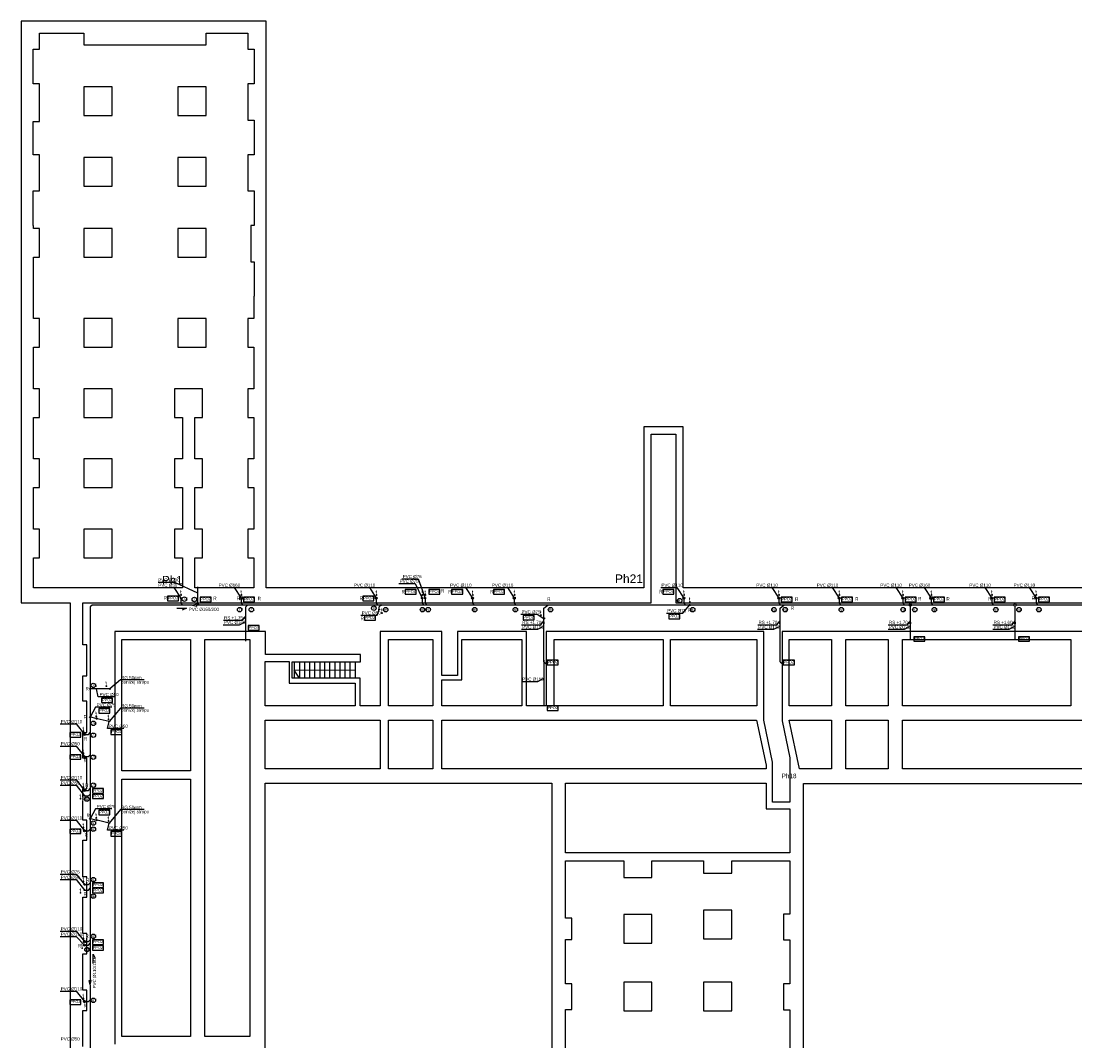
# Model space of a CAD drawing. Extents: x 480599 to 802090, y -87928 to 319597.
# Tile 47 of 50: x 598269 to 655574, y 263260 to 318691. Entities that reach past the tile are written whole.
import ezdxf

# ---------------------------------------------------------------- set-up
doc = ezdxf.new("R2010")
doc.units = 0
doc.header["$MEASUREMENT"] = 0
doc.layers.get('0').update_dxf_attribs({"color": 252, "linetype": 'CONTINUOUS'})
for name, color, linetype in [('#_inne_legenda', 21, 'CONTINUOUS'), ('#_kan_KS_opis', 21, 'CONTINUOUS'), ('#_kan_KS_pion', 56, 'CONTINUOUS'), ('#_kan_KS_pod stropem', 40, 'Kanalizacja sanit. podstr.'), ('#_kan_KS_symbole', 1, 'CONTINUOUS')]:
    doc.layers.add(name, color=color, linetype=linetype)
doc.layers.add('#_kan_piony_oznaczenia', color=3, linetype='CONTINUOUS', lineweight=0)
doc.styles.add('ARIAL', font='arial.ttf')
doc.styles.add('JTJ', font='arial.ttf', dxfattribs={"height": 100})
doc.styles.add('rys kanały(2007)$0$Arial$001', font='arial.ttf', dxfattribs={"height": 1.544418})
doc.styles.get("Standard").update_dxf_attribs({"font": 'arial.ttf'})
doc.linetypes.add('Kanalizacja sanit. podstr.', pattern='A,0.5,-0.2,["KS",ARIAL,S=0.1,R=0,X=-0.125,Y=-0.05],-0.2', length=0.9)

# ---------------------------------------------------------------- blocks, each defined once
blk = doc.blocks.new('rys kanały(2007)')
at = {"color": 250, "linetype": 'Continuous', "lineweight": 25}
for points in [[(3309.28, 1439.43), (3171.4, 1439.43), (3171.4, 1483.16), (3160.69, 1483.16), (3160.69, 1439.43), (3058, 1439.43), (3058, 1593.45), (2991.35, 1593.45), (2991.35, 1435.36), (3004.68, 1435.36), (3004.68, 1251.73)], [(3008.18, 1314.75), (3008.18, 1324.61), (3009.21, 1324.61), (3009.21, 1330.13), (3008.18, 1330.13), (3008.18, 1339.99), (3009.21, 1339.99), (3009.21, 1345.48), (3008.18, 1345.48), (3008.18, 1355.4), (3009.21, 1355.4), (3009.21, 1360.9), (3008.18, 1360.9), (3008.18, 1370.82), (3009.21, 1370.82), (3009.21, 1376.31), (3008.18, 1376.31), (3008.18, 1384.78), (3009.21, 1384.78), (3009.21, 1393.18), (3008.18, 1393.18), (3008.18, 1400.16), (3009.21, 1400.16), (3009.21, 1408.6), (3008.18, 1408.6), (3008.18, 1415.54), (3009.21, 1415.54), (3009.21, 1423.98), (3008.18, 1423.98), (3008.18, 1435.36), (3162.67, 1435.36), (3162.67, 1481.18), (3169.35, 1481.18), (3169.35, 1435.36), (3311.73, 1435.36)], [(3284.61, 1427.59), (3198.27, 1427.59), (3198.27, 1403.3), (3200.38, 1393.22), (3200.38, 1381.14), (3195.69, 1381.14), (3195.69, 1392.02), (3193.27, 1403.47), (3193.27, 1427.59), (3134.12, 1427.59), (3134.12, 1407.34), (3128.76, 1407.34), (3128.76, 1427.59), (3109.97, 1427.59), (3109.97, 1415.64), (3105.77, 1415.64), (3105.77, 1427.59), (3088.97, 1427.59), (3088.97, 1407.34), (3083.51, 1407.34), (3083.51, 1414.88), (3065.08, 1414.88), (3065.08, 1419.35), (3083.64, 1419.35), (3083.64, 1421.33), (3057.77, 1421.33), (3057.77, 1427.59), (3016.88, 1427.59), (3016.88, 1315.44)], [(3067.02, 1419.37), (3067.02, 1414.88), (3065.58, 1417.08), (3082.14, 1417.12)], [(3065.63, 1419.37), (3065.63, 1414.88), (3065.63, 1414.88)], [(3068.37, 1419.37), (3068.37, 1414.88), (3068.37, 1414.88)], [(3069.78, 1419.37), (3069.78, 1414.88), (3069.78, 1414.88)], [(3071.14, 1419.37), (3071.14, 1414.88), (3071.14, 1414.88)], [(3072.53, 1419.37), (3072.53, 1414.88), (3072.53, 1414.88)], [(3073.88, 1419.37), (3073.88, 1414.88), (3073.88, 1414.88)], [(3075.24, 1419.37), (3075.24, 1414.88), (3075.24, 1414.88)], [(3076.64, 1419.37), (3076.64, 1414.88), (3076.64, 1414.88)], [(3077.98, 1419.37), (3077.98, 1414.88), (3077.98, 1414.88)], [(3079.39, 1419.37), (3079.39, 1414.88), (3079.39, 1414.88)], [(3080.75, 1419.37), (3080.75, 1414.88), (3080.75, 1414.88)], [(3082.14, 1419.37), (3082.14, 1414.88), (3082.14, 1414.88)], [(3278.98, 1089.43), (3244.64, 1078.65), (3204.12, 1066.97), (3204.12, 1386.3), (3283.02, 1386.3)], [(3139.35, 1312.85), (3139.35, 1324.84), (3141.12, 1324.84), (3141.12, 1331.82), (3139.35, 1331.82), (3139.35, 1343.84), (3141.12, 1343.84), (3141.12, 1349.65), (3139.35, 1349.65), (3139.35, 1365.2), (3155.23, 1365.2), (3155.23, 1360.75), (3162.87, 1360.75), (3162.87, 1365.2), (3176.93, 1365.2), (3176.93, 1361.92), (3184.59, 1361.92), (3184.59, 1365.2), (3200.38, 1365.2), (3200.38, 1350.79), (3198.65, 1350.79), (3198.65, 1343.81), (3200.38, 1343.81), (3200.38, 1331.78), (3198.65, 1331.78), (3198.65, 1324.79), (3200.38, 1324.79), (3200.38, 1312.81)]]:
    blk.add_lwpolyline(points, dxfattribs=at)
for points in [[(3038.57, 1455.41), (3038.57, 1466.7), (3040.69, 1466.7), (3040.69, 1474.49), (3038.57, 1474.49), (3038.57, 1485.76), (3040.69, 1485.76), (3040.69, 1493.55), (3033.03, 1493.55), (3033.03, 1485.76), (3035.23, 1485.76), (3035.23, 1474.49), (3033.03, 1474.49), (3033.03, 1466.7), (3035.23, 1466.7), (3035.23, 1455.41), (3033.03, 1455.41), (3033.03, 1447.62), (3035.23, 1447.62), (3035.23, 1439.45), (2994.69, 1439.45), (2994.69, 1447.62), (2996.34, 1447.62), (2996.34, 1455.41), (2994.69, 1455.41), (2994.69, 1466.7), (2996.34, 1466.7), (2996.34, 1474.49), (2994.69, 1474.49), (2994.69, 1485.76), (2996.34, 1485.76), (2996.34, 1493.55), (2994.69, 1493.55), (2994.69, 1504.81), (2996.34, 1504.81), (2996.34, 1512.65), (2994.69, 1512.65), (2994.69, 1529.29), (2996.34, 1529.29), (2996.34, 1537.08), (2994.69, 1537.08), (2994.69, 1537.93), (2994.6, 1537.93), (2994.6, 1547.32), (2996.34, 1547.32), (2996.34, 1557.15), (2994.6, 1557.15), (2994.6, 1566.13), (2996.34, 1566.13), (2996.34, 1576.4), (2994.6, 1576.4), (2994.6, 1585.79), (2996.34, 1585.79), (2996.34, 1590.19), (3008.45, 1590.19), (3008.45, 1587.02), (3041.66, 1587.02), (3041.66, 1590.19), (3053.01, 1590.19), (3053.01, 1585.79), (3054.74, 1585.79), (3054.74, 1576.4), (3053.01, 1576.4), (3053.01, 1566.56), (3054.74, 1566.56), (3054.74, 1557.15), (3053.01, 1557.15), (3053.01, 1547.32), (3054.74, 1547.32), (3054.74, 1537.89), (3053.85, 1537.89), (3053.85, 1528.07), (3054.74, 1528.07), (3054.74, 1518.71), (3054.66, 1518.71), (3054.66, 1512.65), (3053.01, 1512.65), (3053.01, 1504.81), (3054.66, 1504.81), (3054.66, 1493.55), (3053.01, 1493.55), (3053.01, 1485.76), (3054.66, 1485.76), (3054.66, 1474.49), (3053.01, 1474.49), (3053.01, 1466.7), (3054.66, 1466.7), (3054.66, 1455.41), (3053.01, 1455.41), (3053.01, 1447.62), (3054.66, 1447.62), (3054.66, 1439.45), (3038.57, 1439.45), (3038.57, 1447.62), (3040.69, 1447.62), (3040.69, 1455.41)], [(3016.11, 1575.56), (3008.45, 1575.56), (3008.45, 1567.78), (3016.11, 1567.78)], [(3041.66, 1575.56), (3034, 1575.56), (3034, 1567.78), (3041.66, 1567.78)], [(3016.11, 1556.35), (3008.45, 1556.35), (3008.45, 1548.56), (3016.11, 1548.56)], [(3041.66, 1556.35), (3034, 1556.35), (3034, 1548.56), (3041.66, 1548.56)], [(3016.11, 1537.08), (3008.45, 1537.08), (3008.45, 1529.29), (3016.11, 1529.29)], [(3041.66, 1537.08), (3034, 1537.08), (3034, 1529.29), (3041.66, 1529.29)], [(3016.11, 1512.65), (3008.45, 1512.65), (3008.45, 1504.81), (3016.11, 1504.81)], [(3041.66, 1512.65), (3034, 1512.65), (3034, 1504.81), (3041.66, 1504.81)], [(3016.11, 1493.55), (3008.45, 1493.55), (3008.45, 1485.76), (3016.11, 1485.76)], [(3016.11, 1474.49), (3008.45, 1474.49), (3008.45, 1466.7), (3016.11, 1466.7)], [(3016.11, 1455.41), (3008.45, 1455.41), (3008.45, 1447.62), (3016.11, 1447.62)], [(3037.38, 1425.39), (3037.38, 1389.66), (3018.77, 1389.66), (3018.77, 1425.39)], [(3053.55, 1421.35), (3053.55, 1317.46), (3041.33, 1317.46), (3041.33, 1425.39), (3053.55, 1425.39)], [(3103.27, 1407.36), (3091.25, 1407.36), (3091.25, 1425.39), (3103.27, 1425.39)], [(3127.49, 1425.39), (3127.49, 1407.36), (3105.77, 1407.36), (3105.77, 1414.42), (3111.2, 1414.42), (3111.2, 1425.39)], [(3165.91, 1407.36), (3136.26, 1407.36), (3136.26, 1425.39), (3165.91, 1425.39)], [(3191.37, 1407.36), (3167.91, 1407.36), (3167.91, 1425.39), (3191.37, 1425.39)], [(3200.17, 1425.39), (3211.7, 1425.39), (3211.7, 1407.36), (3200.17, 1407.36)], [(3227.14, 1407.36), (3215.55, 1407.36), (3215.55, 1425.39), (3227.14, 1425.39)], [(3276.73, 1407.36), (3231, 1407.36), (3231, 1425.39), (3276.73, 1425.39)], [(3082.22, 1407.36), (3057.75, 1407.36), (3057.75, 1419.37), (3064.27, 1419.37), (3064.27, 1413.56), (3082.22, 1413.56)], [(3057.75, 1390.22), (3057.75, 1403.47), (3088.97, 1403.47), (3088.97, 1390.22)], [(3091.25, 1390.22), (3091.25, 1403.47), (3103.27, 1403.47), (3103.27, 1390.22)], [(3193.9, 1390.22), (3105.77, 1390.22), (3105.77, 1403.47), (3191.32, 1403.47), (3193.9, 1391.23)], [(3200.17, 1403.47), (3211.7, 1403.47), (3211.7, 1390.22), (3202.96, 1390.22)], [(3215.55, 1390.22), (3215.55, 1403.47), (3227.14, 1403.47), (3227.14, 1390.22)], [(3285.45, 1390.22), (3231, 1390.22), (3231, 1403.47), (3282.65, 1403.47)], [(3018.77, 1317.46), (3018.77, 1387.46), (3037.38, 1387.46), (3037.38, 1317.46)], [(3057.75, 1310.15), (3057.75, 1386.32), (3135.66, 1386.32), (3135.66, 1233.22), (3057.75, 1233.22)], [(3193.9, 1386.32), (3193.9, 1379.37), (3200.38, 1379.37), (3200.38, 1367.4), (3139.35, 1367.4), (3139.35, 1386.32)], [(3162.87, 1350.62), (3155.23, 1350.62), (3155.23, 1342.83), (3162.87, 1342.83)], [(3184.59, 1351.81), (3176.93, 1351.81), (3176.93, 1344.02), (3184.59, 1344.02)], [(3162.87, 1332.25), (3155.23, 1332.25), (3155.23, 1324.46), (3162.87, 1324.46)], [(3184.55, 1332.25), (3176.88, 1332.25), (3176.88, 1324.46), (3184.55, 1324.46)]]:
    blk.add_lwpolyline(points, close=True, dxfattribs=at)
at = {"color": 28, "true_color": 0x100f0d, "style": 'rys kanały(2007)$0$Arial$001'}
for s, height, p in [('Ph1', 2.269, (3029.64, 1440.4)), ('Ph21', 2.339, (3152.81, 1440.74)), ('Ph18', 1.238, (3198.13, 1387.69))]:
    blk.add_text(s, height=height, dxfattribs=at).set_placement(p)
blk = doc.blocks.new('*U1042')
at = {"layer": '#_kan_piony_oznaczenia'}
blk.add_hatch(color=256, dxfattribs=at).paths.add_polyline_path([(252, 37, 1), (302, 37, 1)])
at = {"layer": '#_kan_piony_oznaczenia', "const_width": 25}
blk.add_lwpolyline([(302, 37), (427, 37)], dxfattribs=at)
at = {"layer": '#_kan_piony_oznaczenia'}
blk.add_lwpolyline([(427, 37, 75, 0, 0), (559, 37, 0, 0, 0)], format="xyseb", dxfattribs=at)
blk.add_circle((277, 37), 25, dxfattribs=at)
blk = doc.blocks.new('A$C49BE2B0F')
at = {"color": 0, "linetype": 'Continuous'}
blk.add_lwpolyline([(-156, -112), (-156, -360), (444, -360), (444, -112)], close=True, dxfattribs=at)
at = {"color": 0, "insert": (-133, -140), "char_height": 150, "width": 336.58, "attachment_point": 1}
blk.add_mtext('{\\fArial|b0|i0|c238|p34;PPOŻ}', dxfattribs=at)

msp = doc.modelspace()

# ---------------------------------------------------------------- linework, layer by layer
at = {"layer": '#_inne_legenda'}
for points in [[(618981.636, 288376.575), (619866.723, 288376.575), (620239.873, 287332.668)], [(605694.466, 287904.541), (606579.553, 287904.541), (606952.703, 287332.668)], [(605724.525, 288186.349), (606609.612, 288186.349), (607866.615, 287614.476)], [(608974.155, 287904.541), (609859.242, 287904.541), (610232.392, 287332.668)], [(616323.443, 287904.541), (617208.53, 287904.541), (617581.68, 287332.668)], [(618814.633, 288120.328), (619699.72, 288120.328), (620072.87, 287332.668)], [(621559.052, 287904.541), (622444.139, 287904.541), (622817.289, 287332.668)], [(623831.216, 287904.541), (624716.303, 287904.541), (625089.453, 287332.668)], [(633049.803, 287904.541), (633934.891, 287904.541), (634308.04, 287332.668)], [(638210.662, 287904.541), (639095.75, 287904.541), (639468.9, 287332.668)], [(641496.156, 287904.541), (642381.243, 287904.541), (642754.393, 287332.668)], [(644953.131, 287904.541), (645838.218, 287904.541), (646211.368, 287332.668)], [(646499.906, 287904.541), (647384.993, 287904.541), (647758.143, 287332.668)], [(649792.965, 287904.541), (650678.052, 287904.541), (651051.202, 287332.668)], [(652200.21, 287904.541), (653085.297, 287904.541), (653458.447, 287332.668)], [(616752.787, 286395.908), (617637.874, 286395.908), (617739.342, 286709.963)], [(633361.706, 286517.556), (634246.793, 286517.556), (634619.943, 286950.864)], [(609263.211, 285882.484), (610148.298, 285882.484), (610483.284, 286058.455)], [(609269.617, 286131.235), (610311.035, 286131.235), (610483.284, 286344.068)], [(625441.786, 286452.392), (626326.874, 286452.392), (626700.023, 286226.614)], [(625486.356, 285882.552), (626527.774, 285882.552), (626700.023, 286095.385)], [(638327.811, 285882.552), (639369.229, 285882.552), (639541.478, 286095.385)], [(645422.147, 285882.552), (646463.565, 285882.552), (646635.814, 286095.385)], [(651113.878, 285882.552), (652155.296, 285882.552), (652327.545, 286095.385)], [(625479.951, 285633.802), (626365.038, 285633.802), (626700.023, 285809.772)], [(638321.405, 285633.802), (639206.493, 285633.802), (639541.478, 285809.772)], [(645415.741, 285633.802), (646300.828, 285633.802), (646635.814, 285809.772)], [(651107.473, 285633.802), (651992.56, 285633.802), (652327.545, 285809.772)], [(604969.355, 282878.797), (603671.521, 282878.797), (603088.492, 282388.573)], [(625479.951, 282797.303), (626365.038, 282797.303), (626700.023, 282973.274)], [(603352.198, 281964.459), (602467.111, 281964.459), (602377.398, 282388.573)], [(603196.327, 281397.662), (602311.24, 281397.662), (602026.493, 280862.495)], [(604969.355, 281352.72), (603671.521, 281352.72), (603060.489, 280620.225)], [(600386.452, 280489.339), (601271.539, 280489.339), (601724.135, 279917.466)], [(603856.21, 280238.07), (602971.122, 280238.07), (603060.489, 280620.225)], [(600386.452, 279288.054), (601271.539, 279288.054), (601724.135, 278716.181)], [(600386.452, 277447.394), (601271.539, 277447.394), (601724.135, 276875.521)], [(600386.452, 277151.961), (601271.539, 277151.961), (601724.135, 276580.088)], [(603196.327, 275874.297), (602311.24, 275874.297), (602026.493, 275339.131)], [(604969.355, 275829.355), (603671.521, 275829.355), (603060.489, 275096.861)], [(600386.452, 275249.318), (601271.539, 275249.318), (601724.135, 274677.446)], [(603856.21, 274714.706), (602971.122, 274714.706), (603060.489, 275096.861)], [(600386.452, 272327.679), (601271.539, 272327.679), (601724.135, 271755.806)], [(600386.452, 272032.246), (601271.539, 272032.246), (601724.135, 271460.373)], [(600386.452, 269226.763), (601271.539, 269226.763), (601724.135, 268654.89)], [(600386.452, 268939.557), (601271.539, 268939.557), (601724.135, 268463.965)], [(600386.452, 265966.92), (601271.539, 265966.92), (601724.135, 265395.048)]]:
    msp.add_lwpolyline(points, dxfattribs=at)
at = {"layer": '#_inne_legenda', "flags": 128}
for points in [[(606744.367, 286783.251), (607265.057, 286783.66), (607030.881, 286679.623)], [(602194.107, 267463.003), (602193.697, 267983.693), (602297.734, 267749.517)]]:
    msp.add_lwpolyline(points, dxfattribs=at)
at = {"layer": '#_inne_legenda'}
for centre in [(607147.624, 287268.393), (607693.781, 287254.869), (634080.182, 287190.078), (610151.556, 286700.948), (610792.502, 286700.948), (617453.554, 286780.264), (618091.739, 286700.948), (620093.448, 286700.948), (620407.128, 286700.948), (622936.787, 286700.948), (625147.871, 286700.948), (627056.836, 286700.948), (634790.518, 286700.948), (639207.23, 286700.948), (639818.553, 286700.948), (642869.212, 286700.948), (646229.518, 286700.948), (646865.162, 286700.948), (647926.69, 286700.948), (651272.995, 286700.948), (652534.381, 286700.948), (653610.347, 286700.948), (602196.976, 282582.876), (602196.976, 280520.198), (602196.976, 279880.726), (602196.976, 278681.074), (602196.976, 277163.996), (601841.635, 276396.519), (602196.976, 275100.323), (602196.976, 274765.311), (602196.976, 272025.015), (602196.976, 271125.976), (602196.976, 268940.734), (601856.494, 268223.592), (602196.976, 265465.849)]:
    msp.add_circle(centre, 121.946, dxfattribs=at)
at = {"layer": '#_kan_KS_pion'}
for centre, radius in [((606952.703, 287332.668), 25), ((610232.392, 287332.668), 80), ((617581.68, 287332.668), 55), ((620072.87, 287332.668), 37.5), ((620239.873, 287332.668), 37.5), ((622817.289, 287332.668), 55), ((625089.453, 287332.668), 55), ((634308.04, 287332.668), 55), ((639468.9, 287332.668), 55), ((642754.393, 287332.668), 55), ((646211.368, 287332.668), 55), ((647758.143, 287332.668), 80), ((651051.202, 287332.668), 55), ((653458.447, 287332.668), 55), ((617739.342, 286709.963), 25), ((617839.342, 286950.864), 25), ((634619.943, 286950.864), 37.5), ((646631.578, 286950.864), 62.5), ((652323.31, 286950.864), 62.5), ((626700.023, 286226.614), 37.5), ((602026.493, 282388.573), 25), ((603088.492, 282388.573), 25), ((602026.493, 280862.495), 37.5), ((602372.683, 280781.381), 37.5), ((603060.489, 280620.225), 25), ((601724.135, 279917.466), 55), ((601724.135, 278716.181), 25), ((601724.135, 276875.521), 55), ((601724.135, 276580.088), 25), ((602026.493, 275339.131), 37.5), ((602372.683, 275258.017), 37.5), ((603060.489, 275096.861), 25), ((601724.135, 274677.446), 55), ((601724.135, 271755.806), 37.5), ((601724.135, 271460.373), 25), ((601724.135, 268654.89), 55), ((601724.135, 268463.965), 55), ((601724.135, 265395.048), 55)]:
    msp.add_circle(centre, radius, dxfattribs=at)
at = {"layer": '#_kan_KS_pod stropem', "ltscale": 1000, "flags": 128}
for points in [[(607866.615, 287937.638), (607866.615, 287050.864), (607966.615, 286950.864), (607966.615, 286950.864)], [(606952.703, 287332.668), (606952.703, 287050.864), (607052.703, 286950.864), (607052.703, 286950.864)], [(610232.392, 287332.668), (610232.392, 287050.864), (610332.392, 286950.864), (610332.392, 286950.864)], [(617581.68, 287332.668), (617581.68, 287050.864), (617681.68, 286950.864), (617681.68, 286950.864)], [(620072.87, 287332.668), (620072.87, 287050.864), (620172.87, 286950.864), (620172.87, 286950.864)], [(620239.873, 287332.668), (620239.873, 287050.864), (620339.873, 286950.864), (620339.873, 286950.864)], [(622817.289, 287332.668), (622817.289, 287050.864), (622917.289, 286950.864), (622917.289, 286950.864)], [(625089.453, 287332.668), (625089.453, 287050.864), (625189.453, 286950.864), (625189.453, 286950.864)], [(634308.04, 287332.668), (634308.04, 287050.864), (634408.04, 286950.864), (634408.04, 286950.864)], [(639468.9, 287332.668), (639468.9, 287050.864), (639568.9, 286950.864), (639568.9, 286950.864)], [(642754.393, 287332.668), (642754.393, 287050.864), (642854.393, 286950.864), (642854.393, 286950.864)], [(646211.368, 287332.668), (646211.368, 287050.864), (646311.368, 286950.864), (646311.368, 286950.864)], [(647758.143, 287332.668), (647758.143, 287050.864), (647858.143, 286950.864), (647858.143, 286950.864)], [(651051.202, 287332.668), (651051.202, 287050.864), (651151.202, 286950.864), (651151.202, 286950.864)], [(653458.447, 287332.668), (653458.447, 287050.864), (653558.447, 286950.864), (653558.447, 286950.864)], [(607593.799, 286950.864), (602126.493, 286950.864), (602026.493, 286850.864), (602026.493, 282413.573)], [(607593.799, 286950.864), (607823.02, 287011.078), (607823.02, 286950.864)], [(607593.799, 286950.864), (607823.02, 286890.651), (607823.02, 286950.864)], [(617133.97, 286950.864), (607823.02, 286950.864)], [(610483.284, 284985.737), (610483.284, 286850.864), (610583.284, 286950.864), (610583.284, 286950.864)], [(634582.443, 286950.864), (617133.97, 286950.864)], [(617739.342, 286709.963), (617739.342, 286850.864), (617821.664, 286933.187)], [(617739.342, 286709.963), (617739.342, 286850.864)], [(626700.023, 283871.709), (626700.023, 286788.989), (626904.566, 286950.864)], [(652260.81, 286950.864), (634657.443, 286950.864)], [(639541.478, 283871.709), (639541.478, 286788.989), (639746.021, 286950.864)], [(646635.814, 285073.91), (646635.814, 286895.864)], [(652327.545, 285073.91), (652327.545, 286895.864)], [(657360.646, 286950.864), (652385.81, 286950.864)], [(626700.023, 283953.778), (626700.023, 281468.108)], [(626700.023, 283871.709), (626811.606, 283766.522)], [(639541.478, 283871.709), (639653.061, 283766.522)], [(602026.493, 282363.573), (602026.493, 280899.995)], [(603088.492, 282388.573), (602051.493, 282388.573)], [(602026.493, 280824.995), (602026.493, 266543.017)], [(602336.172, 280789.936), (602063.004, 280853.94)], [(603060.489, 280620.225), (602409.194, 280772.827)], [(601724.135, 279917.466), (601926.493, 279917.466), (602026.493, 280017.466), (602026.493, 280017.466)], [(601724.135, 278716.181), (601926.493, 278716.181), (602026.493, 278816.181), (602026.493, 278816.181)], [(601724.135, 276875.521), (601926.493, 276875.521), (602026.493, 276975.521), (602026.493, 276975.521)], [(601724.135, 276580.088), (601926.493, 276580.088), (602026.493, 276680.088), (602026.493, 276680.088)], [(602336.172, 275266.572), (602063.004, 275330.576)], [(603060.489, 275096.861), (602409.194, 275249.462)], [(601724.135, 274677.446), (601926.493, 274677.446), (602026.493, 274777.446), (602026.493, 274777.446)], [(601724.135, 271755.806), (601926.493, 271755.806), (602026.493, 271855.806), (602026.493, 271855.806)], [(601724.135, 271460.373), (601926.493, 271460.373), (602026.493, 271560.373), (602026.493, 271560.373)], [(601724.135, 268654.89), (601926.493, 268654.89), (602026.493, 268754.89), (602026.493, 268754.89)], [(601724.135, 268463.965), (601926.493, 268463.965), (602026.493, 268563.965), (602026.493, 268563.965)], [(602026.493, 266313.796), (601966.28, 266543.017), (602026.493, 266543.017)], [(602026.493, 266313.796), (602086.706, 266543.017), (602026.493, 266543.017)], [(602026.493, 266313.796), (602026.493, 253169.928)], [(601724.135, 265395.048), (601926.493, 265395.048), (602026.493, 265495.048), (602026.493, 265495.048)]]:
    msp.add_lwpolyline(points, dxfattribs=at)

# ---------------------------------------------------------------- block references
at = {"layer": '#_inne_legenda', "xscale": 200, "yscale": 200, "zscale": 200}
msp.add_blockref('rys kanały(2007)', (0, 0), dxfattribs=at)
at = {"layer": '#_kan_KS_opis', "color": 1, "linetype": 'Continuous', "ltscale": 0.2}
for p in [(619305.19, 287907.2), (620604.291, 287907.2), (621837.998, 287907.2), (624110.162, 287907.2), (633328.749, 287907.2), (606381.85, 287543.059), (608154.503, 287491.996), (610520.279, 287491.996), (617010.827, 287543.059), (639756.787, 287491.996), (643042.28, 287491.996), (646499.256, 287491.996), (648046.031, 287491.996), (651339.09, 287491.996), (653746.334, 287491.996), (617092.131, 286485.174), (625722.004, 286502.611), (633641.923, 286567.774), (610776.006, 285947.92), (646968.202, 285339.449), (652659.933, 285339.449), (627032.412, 284066.158), (639873.866, 284066.158), (602803.606, 282006.83), (627032.412, 281583.257), (602647.734, 281440.034), (601073.836, 280127.857), (603307.617, 280280.442), (601073.836, 278926.571), (602304.665, 277085.912), (602304.665, 276790.479), (602647.734, 275916.669), (601073.836, 274887.836), (603307.617, 274757.078), (602304.665, 271966.197), (602304.665, 271670.764), (602304.665, 268865.281), (602304.665, 268554.382), (601073.836, 265605.438)]:
    msp.add_blockref('A$C49BE2B0F', p, dxfattribs=at)
at = {"layer": '#_kan_piony_oznaczenia'}
for p, rotation in [((607027.833, 287227.591), 94.62763670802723), ((610307.522, 287227.591), 94.62763670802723), ((617656.81, 287227.591), 94.62763670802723), ((620148, 287227.591), 94.62763670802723), ((620315.002, 287227.591), 94.62763670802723), ((622892.419, 287227.591), 94.62763670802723), ((625164.582, 287227.591), 94.62763670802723), ((634383.17, 287227.591), 94.62763670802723), ((639544.029, 287227.591), 94.62763670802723), ((642829.522, 287227.591), 94.62763670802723), ((646286.498, 287227.591), 94.62763670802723), ((647833.273, 287227.591), 94.62763670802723), ((651126.332, 287227.591), 94.62763670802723), ((653533.576, 287227.591), 94.62763670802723), ((634695.072, 286845.787), 94.62763670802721), ((617953.349, 286242.064), 94.62763670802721), ((626599.477, 286121.537), 94.62763670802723), ((602965.142, 282267.571), 94.62763670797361), ((602417.863, 280627.831), 94.627636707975), ((603083.669, 280469.228), 94.62763670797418), ((601719.819, 279812.389), 94.62763670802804), ((601719.819, 278611.103), 94.62763670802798), ((601719.819, 276770.444), 94.62763670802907), ((601559.136, 276157.266), 94.62763670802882), ((602417.863, 275104.467), 94.62763670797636), ((601719.819, 274572.368), 94.62763670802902), ((603083.669, 274945.864), 94.62763670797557), ((601719.819, 271650.728), 94.62763670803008), ((601559.136, 271037.551), 94.62763670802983), ((601719.819, 268549.812), 94.62763670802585), ((601649.515, 268025.748), 94.62763670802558), ((601719.819, 265289.97), 94.62763670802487)]:
    msp.add_blockref('*U1042', p, dxfattribs=dict(at, rotation=rotation))

# ---------------------------------------------------------------- texts
at = {"layer": '#_inne_legenda', "char_height": 175, "attachment_point": 1, "line_spacing_factor": 0.8, "style": 'JTJ'}
for s, insert, width in [('{\\W0.8;PVC %%C200}', (605724.883, 288398.591), 2133.88011), ('{\\W0.8;PVC %%C75}', (618854.678, 288332.571), 2133.88011), ('{\\W0.8;PVC %%C75}', (619021.681, 288588.818), 2133.88011), ('{\\W0.8;PVC %%C50}', (605734.511, 288116.784), 2133.88011), ('{\\W0.8;PVC %%C160}', (609014.2, 288116.784), 2133.88011), ('{\\W0.8;PVC %%C110}', (616363.488, 288116.784), 2133.88011), ('{\\W0.8;PVC %%C110}', (621599.097, 288116.784), 2133.88011), ('{\\W0.8;PVC %%C110}', (623871.261, 288116.784), 2133.88011), ('{\\W0.8;PVC %%C110}', (633089.848, 288116.784), 2133.88011), ('{\\W0.8;PVC %%C110}', (638250.707, 288116.784), 2133.88011), ('{\\W0.8;PVC %%C110}', (641536.2, 288116.784), 2133.88011), ('{\\W0.8;PVC %%C110}', (644993.176, 288116.784), 2133.88011), ('{\\W0.8;PVC %%C160}', (646539.951, 288116.784), 2133.88011), ('{\\W0.8;PVC %%C110}', (649833.01, 288116.784), 2133.88011), ('{\\W0.8;PVC %%C110}', (652240.255, 288116.784), 2133.88011), ('{\\W0.8;74}', (607068.501, 287362.196), 1086.36927), ('{\\W0.8;73}', (607614.657, 287348.673), 1086.36927), ('{\\W0.8;63}', (633983.015, 287280.837), 1086.36927), ('{\\W0.8;72}', (610067.307, 286794.722), 1086.36927), ('{\\W0.8;71}', (610708.253, 286794.722), 1086.36927), ('{\\W0.8;PVC %%C50}', (616792.831, 286608.151), 2133.88011), ('{\\W0.8;70}', (617351.663, 286873.256), 1086.36927), ('{\\W0.8;69}', (617989.849, 286793.94), 1086.36927), ('{\\W0.8;68}', (619989.626, 286792.308), 1086.36927), ('{\\W0.8;67}', (620303.306, 286792.308), 1086.36927), ('{\\W0.8;66}', (622832.965, 286792.308), 1086.36927), ('{\\W0.8;65}', (625051.574, 286792.933), 1086.36927), ('{\\W0.8;PVC %%C75}', (625481.831, 286664.635), 2133.88011), ('{\\W0.8;64}', (626960.539, 286792.933), 1086.36927), ('{\\W0.8;PVC %%C75}', (633401.75, 286729.798), 2133.88011), ('{\\W0.8;62}', (634693.351, 286791.707), 1086.36927), ('{\\W0.8;61}', (639116.618, 286792.688), 1086.36927), ('{\\W0.8;60}', (639717.451, 286793.781), 1086.36927), ('{\\W0.8;59}', (642775.453, 286790.999), 1086.36927), ('{\\W0.8;58}', (646134.144, 286791.012), 1086.36927), ('{\\W0.8;57}', (646764.644, 286789.298), 1086.36927), ('{\\W0.8;56}', (647835.422, 286792.449), 1086.36927), ('{\\W0.8;55}', (651163.781, 286789.456), 1086.36927), ('{\\W0.8;54}', (652437.833, 286795.949), 1086.36927), ('{\\W0.8;53}', (653518.698, 286794.834), 1086.36927), ('{\\W0.8;PVC %%C160}', (609303.256, 286094.727), 2133.88011), ('{\\W0.8;RS +1,75m}', (609309.662, 286343.478), 2133.88011), ('{\\W0.8;RS +1,70m}', (625526.401, 286094.795), 2133.88011), ('{\\W0.8;RS +1,70m}', (638367.856, 286094.795), 2133.88011), ('{\\W0.8;RS +1,70m}', (645462.191, 286094.795), 2133.88011), ('{\\W0.8;RS +1,60m}', (651153.923, 286094.795), 2133.88011), ('{\\W0.8;PVC %%C110}', (625519.996, 285846.044), 2133.88011), ('{\\W0.8;PVC %%C125}', (638361.45, 285846.044), 2133.88011), ('{\\W0.8;PVC %%C125}', (645455.786, 285846.044), 2133.88011), ('{\\W0.8;PVC %%C125}', (651147.517, 285846.044), 2133.88011), ('{\\W0.8;RG 50mm poniżej stropu}', (603711.566, 283091.04), 1314.47334), ('{\\W0.8;75}', (602116.754, 282670.056), 1086.36927), ('{\\W0.8;PVC %%C110}', (625519.996, 283009.546), 2133.88011), ('{\\W0.8;PVC %%C50}', (602537.515, 282176.701), 2133.88011), ('{\\W0.8;PVC %%C75}', (602381.644, 281609.904), 2133.88011), ('{\\W0.8;RG 50mm poniżej stropu}', (603711.566, 281564.962), 1314.47334), ('{\\W0.8;PVC %%C110}', (600426.497, 280701.582), 2133.88011), ('{\\W0.8;76}', (602110.855, 280608.204), 1086.36927), ('{\\W0.8;PVC %%C50}', (603041.527, 280450.313), 2133.88011), ('{\\W0.8;77}', (602110.855, 279968.731), 1086.36927), ('{\\W0.8;PVC %%C50}', (600426.497, 279500.296), 2133.88011), ('{\\W0.8;78}', (602109.027, 278769.519), 1086.36927), ('{\\W0.8;PVC %%C110}', (600426.497, 277659.637), 2133.88011), ('{\\W0.8;PVC %%C50}', (600426.497, 277364.204), 2133.88011), ('{\\W0.8;79}', (602109.027, 277252.441), 1086.36927), ('{\\W0.8;80}', (601741.626, 276490.92), 1086.36927), ('{\\W0.8;PVC %%C75}', (602381.644, 276086.54), 2133.88011), ('{\\W0.8;RG 50mm poniżej stropu}', (603711.566, 276041.598), 1314.47334), ('{\\W0.8;PVC %%C110}', (600426.497, 275461.561), 2133.88011), ('{\\W0.8;81}', (602103.167, 275191.571), 1086.36927), ('{\\W0.8;82}', (602103.167, 274856.559), 1086.36927), ('{\\W0.8;PVC %%C50}', (603041.527, 274926.949), 2133.88011), ('{\\W0.8;PVC %%C75}', (600426.497, 272539.922), 2133.88011), ('{\\W0.8;PVC %%C50}', (600426.497, 272244.489), 2133.88011), ('{\\W0.8;83}', (602103.908, 272117.936), 1086.36927), ('{\\W0.8;84}', (602103.908, 271218.897), 1086.36927), ('{\\W0.8;PVC %%C110}', (600426.497, 269439.006), 2133.88011), ('{\\W0.8;PVC %%C110}', (600426.497, 269151.8), 2133.88011), ('{\\W0.8;85}', (602102.856, 269034.801), 1086.36927), ('{\\W0.8;86}', (601762.374, 268317.659), 1086.36927), ('{\\W0.8;PVC %%C110}', (600426.497, 266179.163), 2133.88011), ('{\\W0.8;87}', (602103.889, 265557.969), 1086.36927), ('{\\W0.8;PVC %%C50}', (600426.497, 263457.516), 2133.88011)]:
    msp.add_mtext(s, dxfattribs=dict(at, insert=insert, width=width))
at = {"layer": '#_inne_legenda', "char_height": 175, "width": 2133.88011, "attachment_point": 1, "line_spacing_factor": 0.8, "style": 'JTJ'}
for s, insert, rotation in [('{\\W0.8;PVC %%C160/200}', (607389.838, 286806.32), 359.94672803), ('{\\W0.8;PVC %%C110/160}', (602171.037, 266109.835), 89.94672803)]:
    msp.add_mtext(s, dxfattribs=dict(at, insert=insert, rotation=rotation))

# ---------------------------------------------------------------- next in the draw order: texts
at = {"layer": '#_kan_KS_symbole', "char_height": 200, "width": 64.04224, "attachment_point": 1, "style": 'JTJ', "bg_fill": 3, "box_fill_scale": 1, "bg_fill_color": 256, "bg_fill_transparency": 3935952}
for insert in [(618955.698, 287772.234), (621098.969, 287828.96), (621503.021, 287777.059), (623782.732, 287773.111), (632972.941, 287777.655), (606037.16, 287437.716), (608722.988, 287412.588), (609993.884, 287413.756), (611138.109, 287398.047), (616672.64, 287426.01), (626881.946, 287375.995), (640356.854, 287376.368), (643628.074, 287379.966), (647042.834, 287391.922), (648588.512, 287380.345), (650861.473, 287394.661), (653216.746, 287422.261), (634527.818, 286774.537), (640126.805, 286885.665), (616732.614, 286321.435), (601775.721, 282495.611), (601674.902, 280966.34), (601687.06, 279779.764), (601663.696, 278593.598), (601760.486, 277252.997), (601568.049, 276514.877), (601831.613, 275603.87), (601724.412, 274555.778), (601806.337, 272094.64), (601667, 271349.151), (601770.712, 269055.178), (601355.704, 268531.484), (601669.107, 265275.877)]:
    msp.add_mtext('{\\W0.7;R}', dxfattribs=dict(at, insert=insert))

doc.saveas('drawing.dxf')
